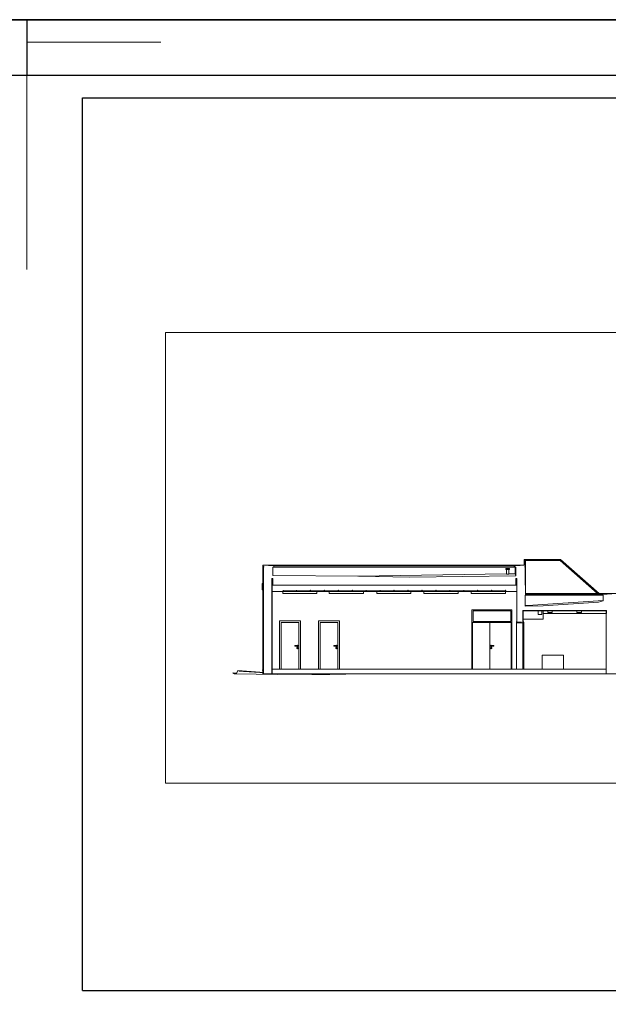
# Model space of a CAD drawing. Header units: metres. Extents: x 0 to 0.84, y 0 to 0.297.
# Tile 10 of 17: x 0.649 to 0.702, y 0.209 to 0.297. Entities that reach past the tile are written whole.
import ezdxf

# ---------------------------------------------------------------- set-up
doc = ezdxf.new("R2010")
doc.units = ezdxf.units.M
doc.linetypes.add('Carkovana', pattern=[0.21, 0.15, -0.06])
doc.linetypes.add('Teckovana 0.5x', pattern=[0.04, 0, -0.04])
for name, color, linetype, lineweight in [('Allgemein01', 7, 'Continuous', 13), ('Architektur Allgemein', 7, 'Continuous', 25), ('Decke', 7, 'Continuous', 50), ('Elektro', 6, 'Continuous', 25), ('Fassade', 7, 'Continuous', 25), ('Legende_ Beschreibung', 7, 'Continuous', 25), ('Standard', 7, 'Continuous', 25), ('Unterzug', 7, 'Carkovana', 25), ('Wand', 7, 'Continuous', 50)]:
    doc.layers.add(name, color=color, linetype=linetype, lineweight=lineweight)

msp = doc.modelspace()

# ---------------------------------------------------------------- linework, layer by layer
at = {"layer": 'Allgemein01', "color": 52, "linetype": 'Continuous', "lineweight": 13, "true_color": 0xc8c832, "transparency": 33554687}
for q in [(0.65, 0.2746), (0.662, 0.295)]:
    msp.add_line((0.65, 0.295), q, dxfattribs=at)
at = {"layer": 'Architektur Allgemein', "color": 7, "linetype": 'Continuous', "lineweight": 13, "transparency": 33554687}
for p, q in [((0.671174, 0.248115), (0.671174, 0.247995)), ((0.672146, 0.248045), (0.671174, 0.248115)), ((0.671174, 0.247995), (0.671196, 0.247995)), ((0.671196, 0.247995), (0.671216, 0.247995)), ((0.671216, 0.247995), (0.671234, 0.247995)), ((0.671234, 0.247995), (0.671234, 0.247925)), ((0.672146, 0.247925), (0.672146, 0.248045)), ((0.694713, 0.248115), (0.69374, 0.248045)), ((0.69374, 0.248045), (0.69374, 0.247925)), ((0.694653, 0.247925), (0.694653, 0.247995)), ((0.694653, 0.247995), (0.694703, 0.247995)), ((0.694703, 0.247995), (0.694713, 0.247995)), ((0.694713, 0.247995), (0.694713, 0.248115)), ((0.672056, 0.247925), (0.672146, 0.247925)), ((0.69374, 0.247925), (0.693843, 0.247925)), ((0.702881, 0.245565), (0.701621, 0.245475)), ((0.701621, 0.245475), (0.701621, 0.245415)), ((0.701621, 0.245415), (0.701681, 0.245415))]:
    msp.add_line(p, q, dxfattribs=at)
at = {"layer": 'Decke', "color": 7, "linetype": 'Continuous', "lineweight": 13, "transparency": 33554687}
for p, q in [((0.679721, 0.247132), (0.672056, 0.247195)), ((0.684339, 0.247048), (0.679721, 0.247132)), ((0.693843, 0.247144), (0.684339, 0.247048)), ((0.671976, 0.246915), (0.671976, 0.246315)), ((0.671976, 0.246315), (0.672056, 0.246315)), ((0.672056, 0.246315), (0.693942, 0.246315)), ((0.693942, 0.246315), (0.693942, 0.246915)), ((0.696283, 0.244459), (0.694682, 0.244424)), ((0.701268, 0.244784), (0.696283, 0.244459)), ((0.701681, 0.244905), (0.701268, 0.244784)), ((0.694682, 0.244035), (0.697101, 0.244035)), ((0.697101, 0.244035), (0.699318, 0.244035)), ((0.699318, 0.244035), (0.699718, 0.244035)), ((0.699718, 0.244035), (0.701935, 0.244035)), ((0.701935, 0.244035), (0.701945, 0.244035)), ((0.701945, 0.244035), (0.701961, 0.244035))]:
    msp.add_line(p, q, dxfattribs=at)
at = {"layer": 'Elektro', "color": 7, "linetype": 'Continuous', "lineweight": 13, "transparency": 33554687}
for p, q in [((0.696701, 0.244035), (0.696701, 0.243865)), ((0.697101, 0.244035), (0.696701, 0.244035)), ((0.696701, 0.243865), (0.697101, 0.243865)), ((0.697101, 0.243865), (0.697101, 0.244035)), ((0.699318, 0.244035), (0.699318, 0.243865)), ((0.699718, 0.244035), (0.699318, 0.244035)), ((0.699318, 0.243865), (0.699718, 0.243865)), ((0.699718, 0.243865), (0.699718, 0.244035))]:
    msp.add_line(p, q, dxfattribs=at)
at = {"layer": 'Fassade', "color": 7, "linetype": 'Continuous', "lineweight": 13, "transparency": 33554687}
for p, q in [((0.672958, 0.245785), (0.672958, 0.245779)), ((0.672979, 0.245785), (0.672958, 0.245785)), ((0.672958, 0.245779), (0.673006, 0.245779)), ((0.672972, 0.245859), (0.672972, 0.245839)), ((0.672992, 0.245859), (0.672972, 0.245859)), ((0.672972, 0.245839), (0.672979, 0.245839)), ((0.672979, 0.245839), (0.672979, 0.245785)), ((0.672985, 0.245785), (0.672985, 0.245839)), ((0.672985, 0.245839), (0.672992, 0.245839)), ((0.672996, 0.245785), (0.672985, 0.245785)), ((0.672992, 0.245839), (0.672992, 0.245859)), ((0.672996, 0.245815), (0.672996, 0.245785)), ((0.674161, 0.245815), (0.672996, 0.245815)), ((0.673006, 0.245785), (0.674151, 0.245785)), ((0.673006, 0.245779), (0.673006, 0.245785)), ((0.674151, 0.245785), (0.674151, 0.245779)), ((0.674151, 0.245779), (0.674199, 0.245779)), ((0.674161, 0.245785), (0.674161, 0.245815)), ((0.674172, 0.245785), (0.674161, 0.245785)), ((0.674165, 0.245859), (0.674165, 0.245839)), ((0.674185, 0.245859), (0.674165, 0.245859)), ((0.674165, 0.245839), (0.674172, 0.245839)), ((0.674172, 0.245839), (0.674172, 0.245785)), ((0.674178, 0.245785), (0.674178, 0.245839)), ((0.674178, 0.245839), (0.674185, 0.245839)), ((0.674189, 0.245785), (0.674178, 0.245785)), ((0.674185, 0.245839), (0.674185, 0.245859)), ((0.674189, 0.245815), (0.674189, 0.245785)), ((0.675411, 0.245815), (0.674189, 0.245815)), ((0.674199, 0.245785), (0.675401, 0.245785)), ((0.674199, 0.245779), (0.674199, 0.245785)), ((0.675401, 0.245785), (0.675401, 0.245779)), ((0.675401, 0.245779), (0.675449, 0.245779)), ((0.675411, 0.245785), (0.675411, 0.245815)), ((0.675422, 0.245785), (0.675411, 0.245785)), ((0.675415, 0.245859), (0.675415, 0.245839)), ((0.675435, 0.245859), (0.675415, 0.245859)), ((0.675415, 0.245839), (0.675422, 0.245839)), ((0.675422, 0.245839), (0.675422, 0.245785)), ((0.675428, 0.245785), (0.675428, 0.245839)), ((0.675428, 0.245839), (0.675435, 0.245839)), ((0.675439, 0.245785), (0.675428, 0.245785)), ((0.675435, 0.245839), (0.675435, 0.245859)), ((0.675439, 0.245815), (0.675439, 0.245785)), ((0.676661, 0.245815), (0.675439, 0.245815)), ((0.675449, 0.245779), (0.675449, 0.245785)), ((0.675449, 0.245785), (0.676651, 0.245785)), ((0.676651, 0.245785), (0.676651, 0.245779)), ((0.676651, 0.245779), (0.676699, 0.245779)), ((0.676661, 0.245785), (0.676661, 0.245815)), ((0.676672, 0.245785), (0.676661, 0.245785)), ((0.676665, 0.245859), (0.676665, 0.245839)), ((0.676685, 0.245859), (0.676665, 0.245859)), ((0.676665, 0.245839), (0.676672, 0.245839)), ((0.676672, 0.245839), (0.676672, 0.245785)), ((0.676678, 0.245785), (0.676678, 0.245839)), ((0.676678, 0.245839), (0.676685, 0.245839)), ((0.676689, 0.245785), (0.676678, 0.245785)), ((0.676685, 0.245839), (0.676685, 0.245859)), ((0.676689, 0.245815), (0.676689, 0.245785)), ((0.677911, 0.245815), (0.676689, 0.245815)), ((0.676699, 0.245785), (0.677901, 0.245785)), ((0.676699, 0.245779), (0.676699, 0.245785)), ((0.677901, 0.245785), (0.677901, 0.245779)), ((0.677901, 0.245779), (0.677949, 0.245779)), ((0.677911, 0.245785), (0.677911, 0.245815)), ((0.677922, 0.245785), (0.677911, 0.245785)), ((0.677915, 0.245859), (0.677915, 0.245839)), ((0.677935, 0.245859), (0.677915, 0.245859)), ((0.677915, 0.245839), (0.677922, 0.245839)), ((0.677922, 0.245839), (0.677922, 0.245785)), ((0.677928, 0.245785), (0.677928, 0.245839)), ((0.677928, 0.245839), (0.677935, 0.245839)), ((0.677939, 0.245785), (0.677928, 0.245785)), ((0.677935, 0.245839), (0.677935, 0.245859)), ((0.677939, 0.245815), (0.677939, 0.245785)), ((0.679161, 0.245815), (0.677939, 0.245815)), ((0.677949, 0.245785), (0.679151, 0.245785)), ((0.677949, 0.245779), (0.677949, 0.245785)), ((0.679151, 0.245785), (0.679151, 0.245779)), ((0.679151, 0.245779), (0.679199, 0.245779)), ((0.679161, 0.245785), (0.679161, 0.245815)), ((0.679172, 0.245785), (0.679161, 0.245785)), ((0.679165, 0.245859), (0.679165, 0.245839)), ((0.679185, 0.245859), (0.679165, 0.245859)), ((0.679165, 0.245839), (0.679172, 0.245839)), ((0.679172, 0.245839), (0.679172, 0.245785)), ((0.679178, 0.245785), (0.679178, 0.245839)), ((0.679178, 0.245839), (0.679185, 0.245839)), ((0.679189, 0.245785), (0.679178, 0.245785)), ((0.679185, 0.245839), (0.679185, 0.245859)), ((0.679189, 0.245815), (0.679189, 0.245785)), ((0.680411, 0.245815), (0.679189, 0.245815)), ((0.679199, 0.245785), (0.680401, 0.245785)), ((0.679199, 0.245779), (0.679199, 0.245785)), ((0.680401, 0.245785), (0.680401, 0.245779)), ((0.680401, 0.245779), (0.680449, 0.245779)), ((0.680411, 0.245785), (0.680411, 0.245815)), ((0.680422, 0.245785), (0.680411, 0.245785)), ((0.680415, 0.245859), (0.680415, 0.245839)), ((0.680435, 0.245859), (0.680415, 0.245859)), ((0.680415, 0.245839), (0.680422, 0.245839)), ((0.680422, 0.245839), (0.680422, 0.245785)), ((0.680428, 0.245785), (0.680428, 0.245839)), ((0.680428, 0.245839), (0.680435, 0.245839)), ((0.680439, 0.245785), (0.680428, 0.245785)), ((0.680435, 0.245839), (0.680435, 0.245859)), ((0.680439, 0.245815), (0.680439, 0.245785)), ((0.681661, 0.245815), (0.680439, 0.245815)), ((0.680449, 0.245779), (0.680449, 0.245785)), ((0.680449, 0.245785), (0.681651, 0.245785)), ((0.681651, 0.245785), (0.681651, 0.245779)), ((0.681651, 0.245779), (0.681699, 0.245779)), ((0.681661, 0.245785), (0.681661, 0.245815)), ((0.681672, 0.245785), (0.681661, 0.245785)), ((0.681665, 0.245859), (0.681665, 0.245839)), ((0.681685, 0.245859), (0.681665, 0.245859)), ((0.681665, 0.245839), (0.681672, 0.245839)), ((0.681672, 0.245839), (0.681672, 0.245785)), ((0.681678, 0.245785), (0.681678, 0.245839)), ((0.681678, 0.245839), (0.681685, 0.245839)), ((0.681689, 0.245785), (0.681678, 0.245785)), ((0.681685, 0.245839), (0.681685, 0.245859)), ((0.681689, 0.245815), (0.681689, 0.245785)), ((0.682911, 0.245815), (0.681689, 0.245815)), ((0.681699, 0.245785), (0.682901, 0.245785)), ((0.681699, 0.245779), (0.681699, 0.245785)), ((0.682901, 0.245785), (0.682901, 0.245779)), ((0.682901, 0.245779), (0.682949, 0.245779)), ((0.682911, 0.245785), (0.682911, 0.245815)), ((0.682922, 0.245785), (0.682911, 0.245785)), ((0.682915, 0.245859), (0.682915, 0.245839)), ((0.682935, 0.245859), (0.682915, 0.245859)), ((0.682915, 0.245839), (0.682922, 0.245839)), ((0.682922, 0.245839), (0.682922, 0.245785)), ((0.682928, 0.245785), (0.682928, 0.245839)), ((0.682928, 0.245839), (0.682935, 0.245839)), ((0.682939, 0.245785), (0.682928, 0.245785)), ((0.682935, 0.245839), (0.682935, 0.245859)), ((0.682939, 0.245815), (0.682939, 0.245785)), ((0.684161, 0.245815), (0.682939, 0.245815)), ((0.682949, 0.245779), (0.682949, 0.245785)), ((0.682949, 0.245785), (0.684151, 0.245785)), ((0.684151, 0.245785), (0.684151, 0.245779)), ((0.684151, 0.245779), (0.684199, 0.245779)), ((0.684161, 0.245785), (0.684161, 0.245815)), ((0.684172, 0.245785), (0.684161, 0.245785)), ((0.684165, 0.245859), (0.684165, 0.245839)), ((0.684185, 0.245859), (0.684165, 0.245859)), ((0.684165, 0.245839), (0.684172, 0.245839)), ((0.684172, 0.245839), (0.684172, 0.245785)), ((0.684178, 0.245785), (0.684178, 0.245839)), ((0.684178, 0.245839), (0.684185, 0.245839)), ((0.684189, 0.245785), (0.684178, 0.245785)), ((0.684185, 0.245839), (0.684185, 0.245859)), ((0.684189, 0.245815), (0.684189, 0.245785)), ((0.685411, 0.245815), (0.684189, 0.245815)), ((0.684199, 0.245779), (0.684199, 0.245785)), ((0.684199, 0.245785), (0.685401, 0.245785)), ((0.685401, 0.245785), (0.685401, 0.245779)), ((0.685401, 0.245779), (0.685449, 0.245779)), ((0.685411, 0.245785), (0.685411, 0.245815)), ((0.685422, 0.245785), (0.685411, 0.245785)), ((0.685415, 0.245859), (0.685415, 0.245839)), ((0.685435, 0.245859), (0.685415, 0.245859)), ((0.685415, 0.245839), (0.685422, 0.245839)), ((0.685422, 0.245839), (0.685422, 0.245785)), ((0.685428, 0.245785), (0.685428, 0.245839)), ((0.685428, 0.245839), (0.685435, 0.245839)), ((0.685439, 0.245785), (0.685428, 0.245785)), ((0.685435, 0.245839), (0.685435, 0.245859)), ((0.685439, 0.245815), (0.685439, 0.245785)), ((0.686661, 0.245815), (0.685439, 0.245815)), ((0.685449, 0.245785), (0.686651, 0.245785)), ((0.685449, 0.245779), (0.685449, 0.245785)), ((0.686651, 0.245785), (0.686651, 0.245779)), ((0.686651, 0.245779), (0.686699, 0.245779)), ((0.686661, 0.245785), (0.686661, 0.245815)), ((0.686672, 0.245785), (0.686661, 0.245785)), ((0.686665, 0.245859), (0.686665, 0.245839)), ((0.686685, 0.245859), (0.686665, 0.245859)), ((0.686665, 0.245839), (0.686672, 0.245839)), ((0.686672, 0.245839), (0.686672, 0.245785)), ((0.686678, 0.245785), (0.686678, 0.245839)), ((0.686678, 0.245839), (0.686685, 0.245839)), ((0.686689, 0.245785), (0.686678, 0.245785)), ((0.686685, 0.245839), (0.686685, 0.245859)), ((0.686689, 0.245815), (0.686689, 0.245785)), ((0.687911, 0.245815), (0.686689, 0.245815)), ((0.686699, 0.245785), (0.687901, 0.245785)), ((0.686699, 0.245779), (0.686699, 0.245785)), ((0.687901, 0.245785), (0.687901, 0.245779)), ((0.687901, 0.245779), (0.687949, 0.245779)), ((0.687911, 0.245785), (0.687911, 0.245815)), ((0.687922, 0.245785), (0.687911, 0.245785)), ((0.687915, 0.245859), (0.687915, 0.245839)), ((0.687935, 0.245859), (0.687915, 0.245859)), ((0.687915, 0.245839), (0.687922, 0.245839)), ((0.687922, 0.245839), (0.687922, 0.245785)), ((0.687928, 0.245785), (0.687928, 0.245839)), ((0.687928, 0.245839), (0.687935, 0.245839)), ((0.687939, 0.245785), (0.687928, 0.245785)), ((0.687935, 0.245839), (0.687935, 0.245859)), ((0.687939, 0.245815), (0.687939, 0.245785)), ((0.689161, 0.245815), (0.687939, 0.245815)), ((0.687949, 0.245779), (0.687949, 0.245785)), ((0.687949, 0.245785), (0.689151, 0.245785)), ((0.689151, 0.245785), (0.689151, 0.245779)), ((0.689151, 0.245779), (0.689199, 0.245779)), ((0.689161, 0.245785), (0.689161, 0.245815)), ((0.689172, 0.245785), (0.689161, 0.245785)), ((0.689165, 0.245859), (0.689165, 0.245839)), ((0.689185, 0.245859), (0.689165, 0.245859)), ((0.689165, 0.245839), (0.689172, 0.245839)), ((0.689172, 0.245839), (0.689172, 0.245785)), ((0.689178, 0.245785), (0.689178, 0.245839)), ((0.689178, 0.245839), (0.689185, 0.245839)), ((0.689189, 0.245785), (0.689178, 0.245785)), ((0.689185, 0.245839), (0.689185, 0.245859)), ((0.689189, 0.245815), (0.689189, 0.245785)), ((0.690411, 0.245815), (0.689189, 0.245815)), ((0.689199, 0.245779), (0.689199, 0.245785)), ((0.689199, 0.245785), (0.690401, 0.245785)), ((0.690401, 0.245785), (0.690401, 0.245779)), ((0.690401, 0.245779), (0.690449, 0.245779)), ((0.690411, 0.245785), (0.690411, 0.245815)), ((0.690422, 0.245785), (0.690411, 0.245785)), ((0.690415, 0.245859), (0.690415, 0.245839)), ((0.690435, 0.245859), (0.690415, 0.245859)), ((0.690415, 0.245839), (0.690422, 0.245839)), ((0.690422, 0.245839), (0.690422, 0.245785)), ((0.690428, 0.245785), (0.690428, 0.245839)), ((0.690428, 0.245839), (0.690435, 0.245839)), ((0.690439, 0.245785), (0.690428, 0.245785)), ((0.690435, 0.245839), (0.690435, 0.245859)), ((0.690439, 0.245815), (0.690439, 0.245785)), ((0.691661, 0.245815), (0.690439, 0.245815)), ((0.690449, 0.245779), (0.690449, 0.245785)), ((0.690449, 0.245785), (0.691651, 0.245785)), ((0.691651, 0.245785), (0.691651, 0.245779)), ((0.691651, 0.245779), (0.691699, 0.245779)), ((0.691661, 0.245785), (0.691661, 0.245815)), ((0.691672, 0.245785), (0.691661, 0.245785)), ((0.691665, 0.245859), (0.691665, 0.245839)), ((0.691685, 0.245859), (0.691665, 0.245859)), ((0.691665, 0.245839), (0.691672, 0.245839)), ((0.691672, 0.245839), (0.691672, 0.245785)), ((0.691678, 0.245785), (0.691678, 0.245839)), ((0.691678, 0.245839), (0.691685, 0.245839)), ((0.691689, 0.245785), (0.691678, 0.245785)), ((0.691685, 0.245839), (0.691685, 0.245859)), ((0.691689, 0.245815), (0.691689, 0.245785)), ((0.692909, 0.245815), (0.691689, 0.245815)), ((0.691699, 0.245785), (0.692898, 0.245785)), ((0.691699, 0.245779), (0.691699, 0.245785)), ((0.692898, 0.245785), (0.692898, 0.245779)), ((0.692898, 0.245779), (0.692946, 0.245779)), ((0.692909, 0.245785), (0.692909, 0.245815)), ((0.692919, 0.245785), (0.692909, 0.245785)), ((0.692912, 0.245859), (0.692912, 0.245839)), ((0.692932, 0.245859), (0.692912, 0.245859)), ((0.692912, 0.245839), (0.692919, 0.245839)), ((0.692919, 0.245839), (0.692919, 0.245785)), ((0.692925, 0.245785), (0.692925, 0.245839)), ((0.692925, 0.245839), (0.692932, 0.245839)), ((0.692946, 0.245785), (0.692925, 0.245785)), ((0.692932, 0.245839), (0.692932, 0.245859)), ((0.692946, 0.245779), (0.692946, 0.245785))]:
    msp.add_line(p, q, dxfattribs=at)
at = {"layer": 'Legende_ Beschreibung', "color": 7, "linetype": 'Continuous', "lineweight": 25, "transparency": 33554687}
for p, q in [((0.655, 0.21), (0.655, 0.29)), ((0.655, 0.29), (0.83, 0.29)), ((0.655, 0.21), (0.83, 0.21))]:
    msp.add_line(p, q, dxfattribs=at)
at = {"layer": 'Standard', "color": 7, "linetype": 'Teckovana 0.5x', "lineweight": 35, "transparency": 33554687}
msp.add_line((0.63, 0.297), (0.84, 0.297), dxfattribs=at)
at = {"layer": 'Standard', "color": 7, "linetype": 'Continuous', "lineweight": 25, "transparency": 33554687}
msp.add_line((0.65, 0.297), (0.65, 0.292), dxfattribs=at)
at = {"layer": 'Standard', "color": 7, "linetype": 'Continuous', "lineweight": 13, "transparency": 33554687}
for p, q in [((0.671147, 0.247995), (0.671147, 0.248115)), ((0.671147, 0.248115), (0.671174, 0.248115)), ((0.671147, 0.248115), (0.671147, 0.247995)), ((0.671174, 0.247995), (0.671147, 0.247995)), ((0.67117, 0.246915), (0.67117, 0.247995)), ((0.67117, 0.246915), (0.67117, 0.247995)), ((0.694591, 0.248115), (0.671174, 0.248115)), ((0.671196, 0.248035), (0.671196, 0.246915)), ((0.671216, 0.248035), (0.671196, 0.248035)), ((0.671216, 0.247925), (0.671216, 0.248035)), ((0.672146, 0.248045), (0.693699, 0.248045)), ((0.693699, 0.248045), (0.693699, 0.247925)), ((0.693699, 0.248045), (0.69374, 0.248045)), ((0.693699, 0.248045), (0.693699, 0.247925)), ((0.694591, 0.248515), (0.694591, 0.248615)), ((0.694591, 0.248115), (0.694591, 0.248615)), ((0.694591, 0.248615), (0.694656, 0.248615)), ((0.694656, 0.248115), (0.694591, 0.248115)), ((0.694633, 0.248113), (0.694636, 0.248113)), ((0.694636, 0.248113), (0.694691, 0.248115)), ((0.694656, 0.248615), (0.694656, 0.248115)), ((0.694656, 0.248515), (0.694656, 0.248615)), ((0.697816, 0.248615), (0.694656, 0.248615)), ((0.694656, 0.248515), (0.697816, 0.248515)), ((0.694676, 0.248115), (0.694656, 0.248115)), ((0.694676, 0.248515), (0.694676, 0.248115)), ((0.694691, 0.248115), (0.694676, 0.248115)), ((0.694694, 0.248115), (0.694676, 0.248115)), ((0.694683, 0.248035), (0.694683, 0.247925)), ((0.694703, 0.248035), (0.694683, 0.248035)), ((0.694692, 0.248115), (0.694691, 0.248115)), ((0.694691, 0.248115), (0.694692, 0.248115)), ((0.694693, 0.248115), (0.694692, 0.248115)), ((0.694692, 0.248115), (0.694693, 0.248115)), ((0.694694, 0.248515), (0.694694, 0.248115)), ((0.694694, 0.248115), (0.694698, 0.248115)), ((0.694713, 0.248115), (0.694698, 0.248115)), ((0.694703, 0.246915), (0.694703, 0.248035)), ((0.697816, 0.248615), (0.697819, 0.248615)), ((0.701287, 0.245561), (0.697816, 0.248615)), ((0.697816, 0.248515), (0.701174, 0.245561)), ((0.697853, 0.248615), (0.697819, 0.248615)), ((0.697819, 0.248615), (0.701285, 0.245565)), ((0.697853, 0.248615), (0.697856, 0.248615)), ((0.701319, 0.245565), (0.697853, 0.248615)), ((0.697856, 0.248615), (0.701322, 0.245565)), ((0.693699, 0.247925), (0.672146, 0.247925)), ((0.693004, 0.247321), (0.679662, 0.247133)), ((0.692944, 0.247822), (0.692944, 0.247722)), ((0.692965, 0.247822), (0.692944, 0.247822)), ((0.692965, 0.247722), (0.692944, 0.247722)), ((0.693024, 0.247822), (0.692965, 0.247822)), ((0.693024, 0.247722), (0.692965, 0.247722)), ((0.693004, 0.247311), (0.693004, 0.247722)), ((0.693004, 0.247311), (0.693017, 0.24731)), ((0.693017, 0.24731), (0.693054, 0.24731)), ((0.693104, 0.247822), (0.693024, 0.247822)), ((0.693104, 0.247722), (0.693024, 0.247722)), ((0.693054, 0.24731), (0.693104, 0.24731)), ((0.693184, 0.247822), (0.693104, 0.247822)), ((0.693184, 0.247722), (0.693104, 0.247722)), ((0.693104, 0.24731), (0.693154, 0.247311)), ((0.693154, 0.247311), (0.69319, 0.247312)), ((0.693242, 0.247822), (0.693184, 0.247822)), ((0.693242, 0.247722), (0.693184, 0.247722)), ((0.69319, 0.247312), (0.693204, 0.247313)), ((0.693204, 0.247313), (0.693204, 0.247722)), ((0.693603, 0.24733), (0.693204, 0.247324)), ((0.693264, 0.247822), (0.693242, 0.247822)), ((0.693264, 0.247722), (0.693242, 0.247722)), ((0.693264, 0.247822), (0.693264, 0.247722)), ((0.693603, 0.24733), (0.693795, 0.247331)), ((0.69374, 0.247925), (0.693699, 0.247925)), ((0.693795, 0.247331), (0.693795, 0.247925)), ((0.693795, 0.247331), (0.693843, 0.247144)), ((0.671111, 0.246455), (0.67111, 0.246417)), ((0.67111, 0.246417), (0.67111, 0.246315)), ((0.67111, 0.246315), (0.67111, 0.246175)), ((0.671111, 0.246417), (0.671111, 0.246455)), ((0.671111, 0.246455), (0.671191, 0.246455)), ((0.671111, 0.246315), (0.671111, 0.246417)), ((0.671111, 0.246175), (0.671111, 0.246315)), ((0.67117, 0.246455), (0.67117, 0.246915)), ((0.67117, 0.246455), (0.67117, 0.246915)), ((0.671191, 0.246417), (0.671191, 0.246455)), ((0.671191, 0.246315), (0.671191, 0.246417)), ((0.671191, 0.246175), (0.671191, 0.246315)), ((0.671196, 0.246915), (0.671196, 0.246315)), ((0.671196, 0.246315), (0.671196, 0.245415)), ((0.671976, 0.246315), (0.671976, 0.245735)), ((0.672056, 0.246315), (0.671976, 0.246315)), ((0.671976, 0.246315), (0.671976, 0.245735)), ((0.671986, 0.238375), (0.671986, 0.246315)), ((0.693942, 0.246315), (0.693843, 0.246315)), ((0.693932, 0.246315), (0.693932, 0.243055)), ((0.693942, 0.245735), (0.693942, 0.246315)), ((0.693942, 0.245415), (0.693942, 0.246315)), ((0.694703, 0.246315), (0.694703, 0.246915)), ((0.694722, 0.246315), (0.694703, 0.246315)), ((0.694722, 0.245415), (0.694722, 0.246315)), ((0.67111, 0.246175), (0.67111, 0.246035)), ((0.67111, 0.246035), (0.67111, 0.245932)), ((0.67111, 0.245932), (0.671111, 0.245895)), ((0.671111, 0.246035), (0.671111, 0.246175)), ((0.671111, 0.245932), (0.671111, 0.246035)), ((0.671111, 0.245895), (0.671111, 0.245932)), ((0.671111, 0.245895), (0.671191, 0.245895)), ((0.67117, 0.245415), (0.67117, 0.245895)), ((0.67117, 0.245415), (0.67117, 0.245895)), ((0.67117, 0.243775), (0.67117, 0.245415)), ((0.67117, 0.245415), (0.67117, 0.243775)), ((0.671171, 0.245415), (0.671171, 0.243775)), ((0.671171, 0.243775), (0.671171, 0.245415)), ((0.671176, 0.245415), (0.671171, 0.245415)), ((0.671176, 0.245415), (0.671171, 0.245415)), ((0.671176, 0.243775), (0.671176, 0.245415)), ((0.671176, 0.245415), (0.671176, 0.243775)), ((0.671188, 0.245415), (0.671188, 0.243775)), ((0.671188, 0.243775), (0.671188, 0.245415)), ((0.671193, 0.245415), (0.671188, 0.245415)), ((0.671193, 0.245415), (0.671188, 0.245415)), ((0.671191, 0.246035), (0.671191, 0.246175)), ((0.671191, 0.245932), (0.671191, 0.246035)), ((0.671191, 0.245895), (0.671191, 0.245932)), ((0.671193, 0.243775), (0.671193, 0.245415)), ((0.671193, 0.243775), (0.671193, 0.245415)), ((0.671196, 0.245415), (0.671196, 0.243775)), ((0.671976, 0.245735), (0.693942, 0.245735)), ((0.672935, 0.245565), (0.672935, 0.245735)), ((0.672935, 0.245565), (0.672936, 0.245565)), ((0.672936, 0.245565), (0.672936, 0.245735)), ((0.672936, 0.245565), (0.675996, 0.245565)), ((0.675996, 0.245565), (0.675996, 0.245735)), ((0.677112, 0.245565), (0.677112, 0.245735)), ((0.677112, 0.245565), (0.677113, 0.245565)), ((0.677113, 0.245565), (0.677113, 0.245735)), ((0.677113, 0.245565), (0.680173, 0.245565)), ((0.680173, 0.245565), (0.680173, 0.245735)), ((0.681368, 0.245565), (0.681368, 0.245735)), ((0.681368, 0.245565), (0.684428, 0.245565)), ((0.684428, 0.245565), (0.684428, 0.245735)), ((0.684428, 0.245565), (0.684428, 0.245735)), ((0.684428, 0.245565), (0.684428, 0.245565)), ((0.685603, 0.245565), (0.685603, 0.245735)), ((0.685603, 0.245565), (0.688663, 0.245565)), ((0.688663, 0.245565), (0.688663, 0.245735)), ((0.688663, 0.245565), (0.688664, 0.245565)), ((0.688664, 0.245565), (0.688664, 0.245735)), ((0.689842, 0.245565), (0.689842, 0.245735)), ((0.689842, 0.245565), (0.692902, 0.245565)), ((0.692902, 0.245565), (0.692902, 0.245735)), ((0.692902, 0.245565), (0.692903, 0.245565)), ((0.692903, 0.245565), (0.692903, 0.245735)), ((0.693922, 0.243055), (0.693922, 0.245735)), ((0.693922, 0.243055), (0.693922, 0.245735)), ((0.694702, 0.245415), (0.694722, 0.245415)), ((0.694722, 0.245564), (0.701169, 0.245565)), ((0.694722, 0.245495), (0.701621, 0.245495)), ((0.701621, 0.245415), (0.694722, 0.245415)), ((0.701174, 0.245561), (0.701287, 0.245561)), ((0.701287, 0.245561), (0.701282, 0.245565)), ((0.702856, 0.245565), (0.701282, 0.245565)), ((0.701621, 0.245495), (0.702791, 0.245561)), ((0.701621, 0.245475), (0.701621, 0.245475)), ((0.701621, 0.245475), (0.701621, 0.245415)), ((0.701621, 0.245415), (0.701621, 0.245415)), ((0.701681, 0.245415), (0.701681, 0.244937)), ((0.69493, 0.244498), (0.694682, 0.244493)), ((0.701681, 0.244937), (0.69493, 0.244498)), ((0.701681, 0.244905), (0.701681, 0.244937)), ((0.67116, 0.239275), (0.67116, 0.243775)), ((0.67116, 0.239275), (0.67116, 0.243775)), ((0.67116, 0.243775), (0.671161, 0.243775)), ((0.671161, 0.243775), (0.671161, 0.239275)), ((0.671166, 0.243775), (0.671161, 0.243775)), ((0.671161, 0.243775), (0.671161, 0.239275)), ((0.671166, 0.239275), (0.671166, 0.243775)), ((0.671166, 0.239275), (0.671166, 0.243775)), ((0.671166, 0.243775), (0.671178, 0.243775)), ((0.671178, 0.243775), (0.671178, 0.239275)), ((0.671182, 0.243775), (0.671178, 0.243775)), ((0.671178, 0.243775), (0.671178, 0.239275)), ((0.671182, 0.239275), (0.671182, 0.243775)), ((0.671182, 0.239275), (0.671182, 0.243775)), ((0.671182, 0.243775), (0.671186, 0.243775)), ((0.671186, 0.243775), (0.671186, 0.239275)), ((0.671196, 0.243775), (0.671186, 0.243775)), ((0.689902, 0.244115), (0.689902, 0.244115)), ((0.689902, 0.244115), (0.689902, 0.238775)), ((0.689942, 0.244115), (0.689902, 0.244115)), ((0.689942, 0.244115), (0.693442, 0.244115)), ((0.693382, 0.244015), (0.690002, 0.244015)), ((0.690002, 0.244015), (0.690002, 0.243075)), ((0.693382, 0.243075), (0.693382, 0.244015)), ((0.693382, 0.243075), (0.693382, 0.244015)), ((0.693442, 0.244115), (0.693482, 0.244115)), ((0.693482, 0.244115), (0.693482, 0.238775)), ((0.694482, 0.244035), (0.694482, 0.244025)), ((0.694492, 0.244035), (0.694482, 0.244035)), ((0.694482, 0.244035), (0.694482, 0.244025)), ((0.694492, 0.244035), (0.694482, 0.244035)), ((0.694482, 0.244025), (0.694492, 0.244025)), ((0.694492, 0.243055), (0.694492, 0.244035)), ((0.694492, 0.244025), (0.697101, 0.244025)), ((0.695829, 0.244025), (0.695829, 0.243695)), ((0.695829, 0.243695), (0.69584, 0.243695)), ((0.69618, 0.244035), (0.69584, 0.244035)), ((0.696281, 0.243275), (0.696281, 0.244025)), ((0.696281, 0.243775), (0.701935, 0.243775)), ((0.697101, 0.244035), (0.696701, 0.244035)), ((0.697101, 0.244025), (0.699318, 0.244025)), ((0.697101, 0.243865), (0.697112, 0.243865)), ((0.697112, 0.244025), (0.697112, 0.243865)), ((0.699718, 0.244035), (0.699318, 0.244035)), ((0.699318, 0.244025), (0.699718, 0.244025)), ((0.699718, 0.244025), (0.701935, 0.244025)), ((0.699718, 0.243865), (0.699729, 0.243865)), ((0.699729, 0.244025), (0.699729, 0.243865)), ((0.701935, 0.244035), (0.701935, 0.238375)), ((0.701945, 0.244035), (0.701935, 0.244035)), ((0.701945, 0.244035), (0.701935, 0.244035)), ((0.701935, 0.244025), (0.701945, 0.244025)), ((0.701945, 0.243775), (0.701945, 0.244035)), ((0.701945, 0.244025), (0.701945, 0.244035)), ((0.701945, 0.244025), (0.701955, 0.244025)), ((0.701955, 0.244035), (0.701955, 0.243775)), ((0.701955, 0.244035), (0.701955, 0.244025)), ((0.701961, 0.244035), (0.701961, 0.243775)), ((0.672647, 0.238775), (0.672647, 0.243115)), ((0.672647, 0.243115), (0.672647, 0.243115)), ((0.672647, 0.243115), (0.672647, 0.238775)), ((0.672687, 0.243115), (0.672647, 0.243115)), ((0.672687, 0.243115), (0.674487, 0.243115)), ((0.674387, 0.242975), (0.672787, 0.242975)), ((0.672787, 0.242975), (0.672787, 0.238775)), ((0.674386, 0.238775), (0.674386, 0.242975)), ((0.674387, 0.238775), (0.674387, 0.242975)), ((0.674487, 0.243115), (0.674527, 0.243115)), ((0.674527, 0.243115), (0.674527, 0.238775)), ((0.676147, 0.238775), (0.676147, 0.243115)), ((0.676147, 0.243115), (0.676147, 0.243115)), ((0.676147, 0.243115), (0.676147, 0.238775)), ((0.676187, 0.243115), (0.676147, 0.243115)), ((0.676187, 0.243115), (0.677987, 0.243115)), ((0.677887, 0.242975), (0.676287, 0.242975)), ((0.676287, 0.242975), (0.676287, 0.238775)), ((0.677886, 0.238775), (0.677886, 0.242975)), ((0.677887, 0.238775), (0.677887, 0.242975)), ((0.677987, 0.243115), (0.678027, 0.243115)), ((0.678027, 0.243115), (0.678027, 0.238775)), ((0.689962, 0.242975), (0.689962, 0.242975)), ((0.689962, 0.238775), (0.689962, 0.242975)), ((0.689962, 0.242975), (0.691502, 0.242975)), ((0.690002, 0.243075), (0.693382, 0.243075)), ((0.691502, 0.242975), (0.691502, 0.238775)), ((0.691504, 0.242975), (0.691504, 0.242975)), ((0.691504, 0.238775), (0.691504, 0.242975)), ((0.691504, 0.242975), (0.693422, 0.242975)), ((0.693422, 0.242975), (0.693422, 0.238775)), ((0.693898, 0.243055), (0.693898, 0.238775)), ((0.693898, 0.243055), (0.693898, 0.243055)), ((0.693898, 0.243055), (0.693902, 0.243055)), ((0.693898, 0.242955), (0.693898, 0.238775)), ((0.693902, 0.242955), (0.693898, 0.242955)), ((0.693942, 0.243015), (0.693942, 0.243055)), ((0.694342, 0.243015), (0.693942, 0.243015)), ((0.694479, 0.238775), (0.694479, 0.242955)), ((0.694482, 0.243055), (0.694482, 0.243015)), ((0.694482, 0.243015), (0.694492, 0.243015)), ((0.694492, 0.243275), (0.696281, 0.243275)), ((0.674229, 0.240923), (0.674209, 0.240903)), ((0.674209, 0.240903), (0.674229, 0.240923)), ((0.674256, 0.24093), (0.674229, 0.240923)), ((0.674229, 0.240923), (0.674256, 0.24093)), ((0.674256, 0.24093), (0.674256, 0.24093)), ((0.674256, 0.24093), (0.674284, 0.240923)), ((0.674284, 0.240923), (0.674304, 0.240903)), ((0.677729, 0.240923), (0.677709, 0.240903)), ((0.677709, 0.240903), (0.677729, 0.240923)), ((0.677756, 0.24093), (0.677729, 0.240923)), ((0.677729, 0.240923), (0.677756, 0.24093)), ((0.677756, 0.24093), (0.677756, 0.24093)), ((0.677756, 0.24093), (0.677784, 0.240923)), ((0.677784, 0.240923), (0.677804, 0.240903)), ((0.691586, 0.240903), (0.691606, 0.240923)), ((0.691606, 0.240923), (0.691634, 0.24093)), ((0.691634, 0.24093), (0.691661, 0.240923)), ((0.691661, 0.240923), (0.691682, 0.240903)), ((0.674026, 0.240895), (0.674026, 0.240892)), ((0.674027, 0.240892), (0.674026, 0.240895)), ((0.674256, 0.240895), (0.674026, 0.240895)), ((0.674026, 0.240892), (0.674026, 0.240885)), ((0.674026, 0.240885), (0.674026, 0.240875)), ((0.674026, 0.240875), (0.674026, 0.240865)), ((0.674026, 0.240865), (0.674026, 0.240858)), ((0.674026, 0.240858), (0.674026, 0.240855)), ((0.674026, 0.240855), (0.674027, 0.240858)), ((0.674026, 0.240855), (0.674256, 0.240855)), ((0.674027, 0.240885), (0.674027, 0.240892)), ((0.674027, 0.240875), (0.674027, 0.240885)), ((0.674027, 0.240865), (0.674027, 0.240875)), ((0.674027, 0.240858), (0.674027, 0.240865)), ((0.674209, 0.240702), (0.674201, 0.240675)), ((0.674201, 0.240675), (0.674209, 0.240702)), ((0.674201, 0.240675), (0.674209, 0.240648)), ((0.674209, 0.240648), (0.674201, 0.240675)), ((0.674209, 0.240903), (0.674207, 0.240895)), ((0.674207, 0.240895), (0.674209, 0.240903)), ((0.674207, 0.240855), (0.674209, 0.240848)), ((0.674209, 0.240848), (0.674207, 0.240855)), ((0.674209, 0.240848), (0.674229, 0.240827)), ((0.674229, 0.240827), (0.674209, 0.240848)), ((0.674229, 0.240723), (0.674209, 0.240702)), ((0.674209, 0.240702), (0.674229, 0.240723)), ((0.674209, 0.240648), (0.674229, 0.240627)), ((0.674229, 0.240627), (0.674209, 0.240648)), ((0.674229, 0.240827), (0.674256, 0.24082)), ((0.674256, 0.24082), (0.674229, 0.240827)), ((0.674256, 0.24073), (0.674229, 0.240723)), ((0.674229, 0.240723), (0.674256, 0.24073)), ((0.674229, 0.240627), (0.674256, 0.24062)), ((0.674256, 0.24062), (0.674229, 0.240627)), ((0.674256, 0.240895), (0.674266, 0.240892)), ((0.674266, 0.240858), (0.674256, 0.240855)), ((0.674284, 0.240827), (0.674256, 0.24082)), ((0.674256, 0.24082), (0.674256, 0.24082)), ((0.674256, 0.24073), (0.674256, 0.24073)), ((0.674256, 0.24073), (0.674284, 0.240723)), ((0.674284, 0.240627), (0.674256, 0.24062)), ((0.674256, 0.24062), (0.674256, 0.24062)), ((0.674266, 0.240892), (0.674274, 0.240885)), ((0.674274, 0.240865), (0.674266, 0.240858)), ((0.674274, 0.240885), (0.674276, 0.240875)), ((0.674276, 0.240875), (0.674274, 0.240865)), ((0.674304, 0.240848), (0.674284, 0.240827)), ((0.674284, 0.240723), (0.674304, 0.240702)), ((0.674304, 0.240648), (0.674284, 0.240627)), ((0.674304, 0.240903), (0.674311, 0.240875)), ((0.674311, 0.240875), (0.674304, 0.240848)), ((0.674304, 0.240702), (0.674311, 0.240675)), ((0.674311, 0.240675), (0.674304, 0.240648)), ((0.677526, 0.240895), (0.677526, 0.240892)), ((0.677526, 0.240892), (0.677526, 0.240895)), ((0.677756, 0.240895), (0.677526, 0.240895)), ((0.677526, 0.240892), (0.677526, 0.240885)), ((0.677526, 0.240885), (0.677526, 0.240892)), ((0.677526, 0.240885), (0.677526, 0.240875)), ((0.677526, 0.240875), (0.677526, 0.240885)), ((0.677526, 0.240875), (0.677526, 0.240865)), ((0.677526, 0.240865), (0.677526, 0.240875)), ((0.677526, 0.240865), (0.677526, 0.240858)), ((0.677526, 0.240858), (0.677526, 0.240865)), ((0.677526, 0.240858), (0.677526, 0.240855)), ((0.677526, 0.240855), (0.677526, 0.240858)), ((0.677526, 0.240855), (0.677756, 0.240855)), ((0.677709, 0.240702), (0.677701, 0.240675)), ((0.677701, 0.240675), (0.677709, 0.240702)), ((0.677701, 0.240675), (0.677709, 0.240648)), ((0.677709, 0.240648), (0.677701, 0.240675)), ((0.677709, 0.240903), (0.677707, 0.240895)), ((0.677707, 0.240895), (0.677709, 0.240903)), ((0.677707, 0.240855), (0.677709, 0.240848)), ((0.677709, 0.240848), (0.677707, 0.240855)), ((0.677709, 0.240848), (0.677729, 0.240827)), ((0.677729, 0.240827), (0.677709, 0.240848)), ((0.677729, 0.240723), (0.677709, 0.240702)), ((0.677709, 0.240702), (0.677729, 0.240723)), ((0.677709, 0.240648), (0.677729, 0.240627)), ((0.677729, 0.240627), (0.677709, 0.240648)), ((0.677729, 0.240827), (0.677756, 0.24082)), ((0.677756, 0.24082), (0.677729, 0.240827)), ((0.677756, 0.24073), (0.677729, 0.240723)), ((0.677729, 0.240723), (0.677756, 0.24073)), ((0.677729, 0.240627), (0.677756, 0.24062)), ((0.677756, 0.24062), (0.677729, 0.240627)), ((0.677756, 0.240895), (0.677766, 0.240892)), ((0.677766, 0.240858), (0.677756, 0.240855)), ((0.677784, 0.240827), (0.677756, 0.24082)), ((0.677756, 0.24082), (0.677756, 0.24082)), ((0.677756, 0.24073), (0.677756, 0.24073)), ((0.677756, 0.24073), (0.677784, 0.240723)), ((0.677784, 0.240627), (0.677756, 0.24062)), ((0.677756, 0.24062), (0.677756, 0.24062)), ((0.677766, 0.240892), (0.677774, 0.240885)), ((0.677774, 0.240865), (0.677766, 0.240858)), ((0.677774, 0.240885), (0.677776, 0.240875)), ((0.677776, 0.240875), (0.677774, 0.240865)), ((0.677804, 0.240848), (0.677784, 0.240827)), ((0.677784, 0.240723), (0.677804, 0.240702)), ((0.677804, 0.240648), (0.677784, 0.240627)), ((0.677804, 0.240903), (0.677811, 0.240875)), ((0.677811, 0.240875), (0.677804, 0.240848)), ((0.677804, 0.240702), (0.677811, 0.240675)), ((0.677811, 0.240675), (0.677804, 0.240648)), ((0.691579, 0.240875), (0.691586, 0.240903)), ((0.691579, 0.240875), (0.691579, 0.240875)), ((0.691586, 0.240848), (0.691579, 0.240875)), ((0.691579, 0.240675), (0.691586, 0.240702)), ((0.691579, 0.240675), (0.691579, 0.240675)), ((0.691586, 0.240648), (0.691579, 0.240675)), ((0.691606, 0.240827), (0.691586, 0.240848)), ((0.691586, 0.240702), (0.691606, 0.240723)), ((0.691606, 0.240627), (0.691586, 0.240648)), ((0.691634, 0.24082), (0.691606, 0.240827)), ((0.691606, 0.240723), (0.691634, 0.24073)), ((0.691634, 0.24062), (0.691606, 0.240627)), ((0.691617, 0.240885), (0.691614, 0.240875)), ((0.691614, 0.240875), (0.691614, 0.240875)), ((0.691614, 0.240875), (0.691617, 0.240865)), ((0.691624, 0.240892), (0.691617, 0.240885)), ((0.691617, 0.240865), (0.691624, 0.240858)), ((0.691634, 0.240895), (0.691624, 0.240892)), ((0.691624, 0.240858), (0.691634, 0.240855)), ((0.691634, 0.240895), (0.691864, 0.240895)), ((0.691864, 0.240855), (0.691634, 0.240855)), ((0.691661, 0.240827), (0.691634, 0.24082)), ((0.691634, 0.24073), (0.691661, 0.240723)), ((0.691661, 0.240627), (0.691634, 0.24062)), ((0.691682, 0.240848), (0.691661, 0.240827)), ((0.691661, 0.240723), (0.691682, 0.240702)), ((0.691682, 0.240648), (0.691661, 0.240627)), ((0.691682, 0.240903), (0.691684, 0.240895)), ((0.691684, 0.240855), (0.691682, 0.240848)), ((0.691682, 0.240702), (0.691689, 0.240675)), ((0.691689, 0.240675), (0.691682, 0.240648)), ((0.691864, 0.240892), (0.691864, 0.240895)), ((0.691864, 0.240885), (0.691864, 0.240892)), ((0.691864, 0.240875), (0.691864, 0.240885)), ((0.691864, 0.240865), (0.691864, 0.240875)), ((0.691864, 0.240858), (0.691864, 0.240865)), ((0.691864, 0.240855), (0.691864, 0.240858)), ((0.696204, 0.240055), (0.696204, 0.238775)), ((0.696204, 0.240055), (0.698104, 0.240055)), ((0.698104, 0.238775), (0.698104, 0.240055)), ((0.698104, 0.240055), (0.698106, 0.240055)), ((0.698106, 0.238775), (0.698106, 0.240055)), ((0.67116, 0.238743), (0.67116, 0.239275)), ((0.67116, 0.238743), (0.67116, 0.239275)), ((0.671161, 0.239275), (0.671161, 0.238743)), ((0.671161, 0.239275), (0.671161, 0.238743)), ((0.671166, 0.238743), (0.671166, 0.239275)), ((0.671166, 0.238743), (0.671166, 0.239275)), ((0.671178, 0.239275), (0.671178, 0.238743)), ((0.671178, 0.239275), (0.671178, 0.238743)), ((0.671182, 0.238743), (0.671182, 0.239275)), ((0.671182, 0.238743), (0.671182, 0.239275)), ((0.671186, 0.239275), (0.671186, 0.238499)), ((0.668612, 0.238356), (0.668461, 0.238446)), ((0.668799, 0.238436), (0.668461, 0.238446)), ((0.668812, 0.238441), (0.668461, 0.238446)), ((0.668461, 0.238446), (0.668818, 0.238444)), ((0.668612, 0.238356), (0.668461, 0.238446)), ((0.668461, 0.238446), (0.668799, 0.238436)), ((0.668461, 0.238446), (0.668812, 0.238441)), ((0.668461, 0.238446), (0.668818, 0.238444)), ((0.668823, 0.238446), (0.668612, 0.238356)), ((0.668823, 0.238446), (0.668612, 0.238356)), ((0.6725, 0.238311), (0.668612, 0.238356)), ((0.668612, 0.238356), (0.6725, 0.238311)), ((0.668928, 0.238655), (0.668823, 0.238446)), ((0.668928, 0.238655), (0.668823, 0.238446)), ((0.669042, 0.238599), (0.668928, 0.238655)), ((0.670892, 0.23851), (0.668928, 0.238655)), ((0.669042, 0.238599), (0.668928, 0.238655)), ((0.668928, 0.238655), (0.670395, 0.238547)), ((0.669425, 0.238593), (0.669042, 0.238599)), ((0.669425, 0.238593), (0.669042, 0.238599)), ((0.670476, 0.238514), (0.669425, 0.238593)), ((0.670416, 0.238519), (0.669425, 0.238593)), ((0.670395, 0.238547), (0.670892, 0.23851)), ((0.670476, 0.238514), (0.670416, 0.238519)), ((0.670905, 0.238476), (0.670476, 0.238514)), ((0.670905, 0.238476), (0.670476, 0.238514)), ((0.671057, 0.238497), (0.670892, 0.23851)), ((0.670892, 0.23851), (0.671057, 0.238497)), ((0.671013, 0.238495), (0.670897, 0.23849)), ((0.670897, 0.23849), (0.671013, 0.238495)), ((0.671013, 0.238495), (0.670905, 0.238476)), ((0.671013, 0.238495), (0.670905, 0.238476)), ((0.671161, 0.238486), (0.670978, 0.238489)), ((0.670978, 0.238489), (0.671161, 0.238486)), ((0.671085, 0.238498), (0.671013, 0.238495)), ((0.671085, 0.238498), (0.671013, 0.238495)), ((0.671186, 0.238499), (0.671085, 0.238498)), ((0.671186, 0.238499), (0.671085, 0.238498)), ((0.671161, 0.238743), (0.671128, 0.238737)), ((0.671128, 0.238737), (0.671128, 0.238672)), ((0.671133, 0.238737), (0.671128, 0.238737)), ((0.671133, 0.238672), (0.671128, 0.238672)), ((0.671133, 0.238737), (0.671166, 0.238743)), ((0.671133, 0.238672), (0.671133, 0.238737)), ((0.671137, 0.238672), (0.671133, 0.238672)), ((0.671145, 0.238737), (0.671136, 0.238735)), ((0.671136, 0.238735), (0.671136, 0.238675)), ((0.671145, 0.238699), (0.671136, 0.238683)), ((0.671136, 0.238675), (0.671145, 0.238691)), ((0.671145, 0.238685), (0.671137, 0.238672)), ((0.671178, 0.238743), (0.671145, 0.238737)), ((0.671145, 0.238737), (0.671145, 0.238672)), ((0.67115, 0.238737), (0.671145, 0.238737)), ((0.67115, 0.238672), (0.671145, 0.238672)), ((0.67115, 0.238737), (0.671183, 0.238743)), ((0.67115, 0.238672), (0.67115, 0.238737)), ((0.671154, 0.238672), (0.67115, 0.238672)), ((0.671183, 0.23874), (0.671153, 0.238735)), ((0.671153, 0.238735), (0.671153, 0.238675)), ((0.671153, 0.238705), (0.671153, 0.238705)), ((0.671153, 0.238704), (0.671153, 0.238705)), ((0.671153, 0.238705), (0.671156, 0.238703)), ((0.671166, 0.238705), (0.671153, 0.238683)), ((0.671153, 0.238675), (0.67117, 0.238705)), ((0.671156, 0.238703), (0.671153, 0.238698)), ((0.671172, 0.238703), (0.671154, 0.238672)), ((0.67116, 0.238695), (0.67116, 0.238736)), ((0.67116, 0.238695), (0.67116, 0.238736)), ((0.67116, 0.238499), (0.67116, 0.238681)), ((0.67116, 0.238499), (0.67116, 0.238681)), ((0.67116, 0.238375), (0.67116, 0.238486)), ((0.67116, 0.238375), (0.67116, 0.238486)), ((0.671186, 0.238375), (0.67116, 0.238375)), ((0.671161, 0.238743), (0.671166, 0.238744)), ((0.671161, 0.238743), (0.671161, 0.238743)), ((0.671161, 0.238737), (0.671161, 0.238735)), ((0.671161, 0.238737), (0.671161, 0.238735)), ((0.671161, 0.238735), (0.671166, 0.238735)), ((0.671186, 0.238499), (0.671161, 0.238486)), ((0.671186, 0.238499), (0.671161, 0.238486)), ((0.671166, 0.238741), (0.671166, 0.238743)), ((0.671166, 0.238743), (0.671166, 0.238743)), ((0.671166, 0.238735), (0.671166, 0.238737)), ((0.671166, 0.238735), (0.671166, 0.238737)), ((0.67117, 0.238705), (0.671166, 0.238705)), ((0.67117, 0.238705), (0.671172, 0.238703)), ((0.671178, 0.238743), (0.671182, 0.238744)), ((0.671178, 0.238743), (0.671178, 0.238743)), ((0.671178, 0.23874), (0.671178, 0.238735)), ((0.671178, 0.23874), (0.671178, 0.238735)), ((0.671178, 0.238735), (0.671182, 0.238735)), ((0.671183, 0.238743), (0.671182, 0.238743)), ((0.671182, 0.238735), (0.671182, 0.23874)), ((0.671182, 0.238735), (0.671182, 0.23874)), ((0.671183, 0.23874), (0.671183, 0.238743)), ((0.671216, 0.238499), (0.671186, 0.238499)), ((0.671216, 0.238499), (0.671186, 0.238499)), ((0.671186, 0.238499), (0.671186, 0.238375)), ((0.671186, 0.238375), (0.671216, 0.238375)), ((0.671976, 0.238775), (0.671976, 0.238375)), ((0.693942, 0.238775), (0.671976, 0.238775)), ((0.671976, 0.238775), (0.671976, 0.238375)), ((0.671976, 0.238375), (0.693942, 0.238375)), ((0.671976, 0.238375), (0.671986, 0.238375)), ((0.677116, 0.238327), (0.6725, 0.238311)), ((0.6725, 0.238311), (0.677116, 0.238327)), ((0.675564, 0.238322), (0.677174, 0.238301)), ((0.675564, 0.238322), (0.677174, 0.238301)), ((0.677174, 0.238301), (0.678607, 0.238337)), ((0.677174, 0.238301), (0.678607, 0.238337)), ((0.678607, 0.238337), (0.679973, 0.238375)), ((0.678607, 0.238337), (0.679973, 0.238375)), ((0.694482, 0.238775), (0.693942, 0.238775)), ((0.693942, 0.238375), (0.694482, 0.238375)), ((0.694482, 0.238375), (0.701935, 0.238375)), ((0.701935, 0.238775), (0.694562, 0.238775)), ((0.701945, 0.238775), (0.701935, 0.238775)), ((0.701935, 0.238375), (0.701945, 0.238375)), ((0.701935, 0.238375), (0.701945, 0.238375)), ((0.701945, 0.238375), (0.701945, 0.238775)), ((0.701945, 0.238375), (0.701945, 0.238775))]:
    msp.add_line(p, q, dxfattribs=at)
at = {"layer": 'Standard', "color": 7, "linetype": 'Continuous', "lineweight": 25, "transparency": 33554687}
for points in [[(0, 0), (0.84, 0), (0.84, 0.297), (0, 0.297), (0, 0)], [(0.005, 0.005), (0.835, 0.005), (0.835, 0.292), (0.005, 0.292), (0.005, 0.005)]]:
    msp.add_lwpolyline(points, close=True, dxfattribs=at)
at = {"layer": 'Standard', "color": 7, "linetype": 'Continuous', "lineweight": 13, "transparency": 33554687}
msp.add_lwpolyline([(0.662438, 0.228575), (0.764232, 0.228575), (0.764232, 0.268975), (0.662438, 0.268975), (0.662438, 0.228575)], dxfattribs=at)
at = {"layer": 'Unterzug', "color": 7, "linetype": 'Continuous', "lineweight": 13, "transparency": 33554687}
for p, q in [((0.69584, 0.244035), (0.69584, 0.243695)), ((0.69618, 0.244035), (0.69584, 0.244035)), ((0.69584, 0.243695), (0.69618, 0.243695)), ((0.69618, 0.243695), (0.69618, 0.244035))]:
    msp.add_line(p, q, dxfattribs=at)
at = {"layer": 'Wand', "color": 7, "linetype": 'Continuous', "lineweight": 13, "transparency": 33554687}
for p, q in [((0.671216, 0.247925), (0.671216, 0.246915)), ((0.671234, 0.247925), (0.671216, 0.247925)), ((0.672056, 0.247195), (0.672056, 0.247925)), ((0.693843, 0.247925), (0.693843, 0.247144)), ((0.694683, 0.247925), (0.694653, 0.247925)), ((0.694683, 0.246915), (0.694683, 0.247925)), ((0.671216, 0.246915), (0.671216, 0.246315)), ((0.671216, 0.246315), (0.671216, 0.245415)), ((0.672056, 0.246915), (0.671976, 0.246915)), ((0.671976, 0.245415), (0.671976, 0.246315)), ((0.671976, 0.246315), (0.672056, 0.246315)), ((0.672056, 0.246315), (0.672056, 0.246915)), ((0.693843, 0.246915), (0.693843, 0.246315)), ((0.693942, 0.246915), (0.693843, 0.246915)), ((0.693843, 0.246315), (0.693942, 0.246315)), ((0.693942, 0.246315), (0.693942, 0.245415)), ((0.694683, 0.246315), (0.694683, 0.246915)), ((0.694702, 0.246315), (0.694683, 0.246315)), ((0.694702, 0.245415), (0.694702, 0.246315)), ((0.671216, 0.245415), (0.671216, 0.243775)), ((0.671976, 0.243775), (0.671976, 0.245415)), ((0.693942, 0.245415), (0.693942, 0.244035)), ((0.694682, 0.244424), (0.694682, 0.245415)), ((0.694682, 0.245415), (0.694702, 0.245415)), ((0.701681, 0.245415), (0.701681, 0.244905)), ((0.671216, 0.243775), (0.671216, 0.238375)), ((0.671976, 0.238375), (0.671976, 0.243775)), ((0.693942, 0.244035), (0.693942, 0.243015)), ((0.694482, 0.243015), (0.694482, 0.244035)), ((0.694482, 0.244035), (0.694492, 0.244035)), ((0.694492, 0.244035), (0.694682, 0.244035)), ((0.701945, 0.243775), (0.701945, 0.238375)), ((0.701961, 0.243775), (0.701945, 0.243775)), ((0.701961, 0.244035), (0.701961, 0.243775)), ((0.693902, 0.243055), (0.693902, 0.243015)), ((0.693932, 0.243055), (0.693902, 0.243055)), ((0.693902, 0.243015), (0.693902, 0.242955)), ((0.693902, 0.242955), (0.694482, 0.242955)), ((0.693942, 0.243015), (0.693942, 0.243055)), ((0.693942, 0.243015), (0.694342, 0.243015)), ((0.694342, 0.243015), (0.693942, 0.243015)), ((0.694482, 0.243055), (0.694482, 0.243015)), ((0.694492, 0.243015), (0.694482, 0.243015)), ((0.694482, 0.243015), (0.694492, 0.243015)), ((0.694482, 0.242955), (0.694482, 0.238775)), ((0.694522, 0.243055), (0.694492, 0.243055)), ((0.694522, 0.243015), (0.694522, 0.243055)), ((0.694522, 0.242995), (0.694522, 0.243015)), ((0.694562, 0.242995), (0.694522, 0.242995)), ((0.694562, 0.238775), (0.694562, 0.242995)), ((0.671216, 0.238375), (0.671976, 0.238375)), ((0.694482, 0.238775), (0.694562, 0.238775)), ((0.701945, 0.238375), (0.703825, 0.238375))]:
    msp.add_line(p, q, dxfattribs=at)

doc.saveas('drawing.dxf')
